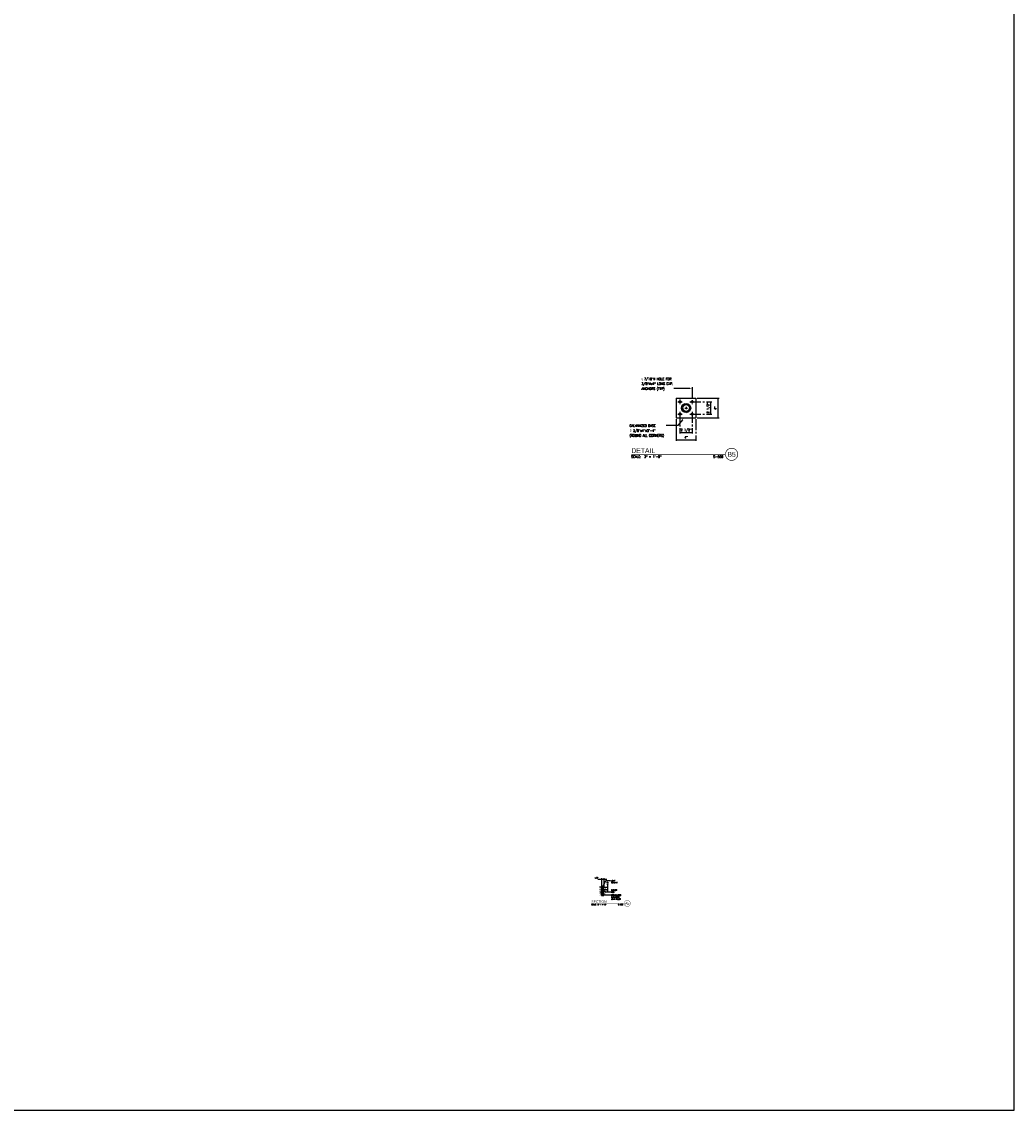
# Model space of a CAD drawing. Header units: inches. Extents: x -9715 to 32893, y -15613 to -1138.
# Tile 232 of 256: x 10675 to 10878, y -13166 to -12944. Entities that reach past the tile are written whole.
import ezdxf
from ezdxf.enums import TextEntityAlignment as Align

# ---------------------------------------------------------------- set-up
doc = ezdxf.new("R2010")
doc.units = ezdxf.units.IN
doc.header["$MEASUREMENT"] = 0
doc.linetypes.add('CENTER2', pattern=[1.125, 0.75, -0.125, 0.125, -0.125])
doc.layers.get('0').update_dxf_attribs({"color": 252})
doc.layers.get('DEFPOINTS').update_dxf_attribs({"color": 11})
for name, color, linetype in [('A-ANNO-TITL', 2, 'Continuous'), ('S-ANNO-TEXT', 2, 'Continuous'), ('S1', 2, 'Continuous'), ('S2', 7, 'Continuous'), ('S5', 1, 'Continuous'), ('S6', 1, 'Continuous'), ('S7', 2, 'Continuous'), ('S7R', 2, 'Continuous')]:
    doc.layers.add(name, color=color, linetype=linetype)
doc.styles.add('125', font='romans.shx', dxfattribs={"width": 0.8, "height": 2})
doc.styles.add('TEXT', font='romans.shx', dxfattribs={"width": 0.8, "height": 16})
doc.styles.add('Title', font='swiss.ttf', dxfattribs={"width": 0.8})

# ---------------------------------------------------------------- blocks, each defined once
blk = doc.blocks.new('*X719')
at = {"color": 0}
for p, q in [((1254, 485), (1254, 485)), ((1256, 433), (1256, 433)), ((1261, 511), (1261, 511)), ((1266, 481), (1270, 486)), ((1266, 481), (1271, 481)), ((1266, 444), (1271, 446)), ((1266, 444), (1270, 442)), ((1270, 526), (1270, 526)), ((1271, 481), (1270, 486)), ((1270, 484), (1270, 484)), ((1270, 442), (1271, 446)), ((1280, 439), (1280, 439)), ((1281, 528), (1281, 528)), ((1281, 466), (1281, 466)), ((1281, 442), (1281, 442)), ((1282, 492), (1282, 492)), ((1283, 519), (1283, 519)), ((1284, 475), (1284, 475)), ((1285, 502), (1291, 504)), ((1285, 502), (1289, 500)), ((1287, 515), (1287, 515)), ((1289, 500), (1291, 504)), ((1291, 515), (1291, 515)), ((1292, 442), (1297, 448)), ((1292, 442), (1297, 441)), ((1297, 483), (1297, 483)), ((1347, 519), (1347, 519)), ((1350, 466), (1350, 466)), ((1352, 528), (1358, 530)), ((1352, 528), (1356, 525)), ((1356, 525), (1358, 530)), ((1356, 522), (1356, 522)), ((1362, 525), (1362, 525)), ((1363, 451), (1363, 451)), ((1364, 477), (1364, 477)), ((1365, 504), (1365, 504)), ((1367, 520), (1373, 527)), ((1367, 520), (1374, 519)), ((1367, 439), (1367, 439)), ((1371, 497), (1371, 497)), ((1374, 519), (1373, 527)), ((1373, 511), (1373, 511)), ((1374, 443), (1374, 443)), ((1377, 429), (1383, 436)), ((1377, 429), (1384, 428)), ((1378, 491), (1378, 491)), ((1380, 441), (1380, 441)), ((1381, 471), (1385, 476)), ((1381, 471), (1386, 471)), ((1381, 438), (1386, 440)), ((1381, 438), (1385, 435)), ((1382, 480), (1382, 480)), ((1384, 428), (1383, 436)), ((1384, 428), (1384, 428)), ((1386, 471), (1385, 476)), ((1385, 435), (1386, 440)), ((1257, 367), (1257, 367)), ((1258, 396), (1258, 396)), ((1266, 402), (1266, 402)), ((1277, 421), (1281, 426)), ((1277, 421), (1282, 421)), ((1278, 398), (1278, 398)), ((1279, 427), (1279, 427)), ((1279, 386), (1279, 386)), ((1280, 412), (1280, 412)), ((1281, 427), (1281, 427)), ((1282, 421), (1281, 426)), ((1284, 373), (1284, 373)), ((1287, 371), (1287, 371)), ((1347, 417), (1347, 417)), ((1351, 398), (1351, 398)), ((1358, 380), (1358, 380)), ((1359, 409), (1359, 409)), ((1360, 371), (1360, 371)), ((1361, 397), (1361, 397)), ((1361, 380), (1367, 382)), ((1361, 380), (1365, 377)), ((1362, 424), (1362, 424)), ((1365, 377), (1367, 382)), ((1377, 389), (1377, 389)), ((1379, 412), (1379, 412)), ((1388, 384), (1388, 384))]:
    blk.add_line(p, q, dxfattribs=at)
blk = doc.blocks.new('NAVFAC_Anno_Title_T1')
at = {"color": 0, "linetype": 'ByBlock', "lineweight": -2, "style": 'Title'}
blk.add_attdef('TITLE', (0, 0.5), '', height=2, dxfattribs=at)
at = {"color": 0, "linetype": 'ByBlock', "lineweight": -2, "style": 'TEXT', "width": 0.8}
blk.add_attdef('SCALE', text='', height=1, dxfattribs=at).set_placement((0, -0.5), align=Align.TOP_LEFT)
blk = doc.blocks.new('NAVFAC_Anno_Title_B1')
at = {"const_width": 0.25}
blk.add_lwpolyline([(0, -2.5, -1), (0, 2.5, -1)], format="xyb", close=True, dxfattribs=at)
at = {"color": 0, "linetype": 'ByBlock', "lineweight": -2, "style": 'Title', "width": 0.8}
blk.add_attdef('NUMBER', text='', height=2, dxfattribs=at).set_placement((0, 0), align=Align.MIDDLE_CENTER)
at = {"color": 0, "linetype": 'ByBlock', "lineweight": -2, "style": 'TEXT', "width": 0.8}
blk.add_attdef('CUT_FROM', text='', height=1, dxfattribs=at).set_placement((-3.44, -0.5), align=Align.TOP_RIGHT)
blk = doc.blocks.new('*X738')
at = {"color": 0}
for p, q in [((969.3, 439), (975.1, 444.7)), ((969.6, 448.1), (986.2, 464.7)), ((970.2, 435.5), (975.1, 440.4)), ((973.2, 429.7), (977.6, 434)), ((973.6, 456.5), (977.8, 460.7)), ((975.3, 427.2), (979.5, 431.5)), ((989.6, 459.2), (995.3, 465)), ((993.9, 459.2), (998.9, 464.1)), ((995.2, 420.7), (1013.7, 439.1)), ((1000.3, 456.8), (1004.7, 461.1)), ((1002.8, 454.8), (1007.1, 459.1)), ((1006.5, 449.7), (1011, 454.1)), ((1006.7, 436.6), (1013.9, 443.8)), ((1007.6, 446.3), (1012.4, 451.1)), ((980.2, 423.4), (984.7, 427.8)), ((983.2, 421.9), (988, 426.7)), ((990.5, 420.4), (997.7, 427.6))]:
    blk.add_line(p, q, dxfattribs=at)

msp = doc.modelspace()

# ---------------------------------------------------------------- hatches: boundary and pattern name
at = {"layer": 'S6'}
h = msp.add_hatch(dxfattribs=at)
h.set_pattern_fill('DOTS', color=256, scale=0.75, style=0)
h.set_pattern_definition([(0, (8613.65577, -14305.717496), (0.0234375, 0.046875), [0, -0.046875])])
h.paths.add_polyline_path([(10793.71194, -13120.71712, -0.244962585), (10793.21194, -13120.71712), (10793.21194, -13121.46712, -1), (10793.71194, -13121.46712)])
h = msp.add_hatch(dxfattribs=at)
h.set_pattern_fill('DASH', color=256, scale=0.5, style=0)
h.set_pattern_definition([(0, (8613.65577, -14305.717496), (0.0625, 0.0625), [0.0625, -0.0625])])
h.paths.add_polyline_path([(10793.71194, -13121.46712, 1), (10793.21194, -13121.46712, 1)])
h = msp.add_hatch(dxfattribs=at)
h.set_pattern_fill('ANSI31', color=256, scale=0.75, style=0)
h.set_pattern_definition([(45, (8613.65577, -14305.7175), (-0.0662912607, 0.0662912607), [])])
h.paths.add_polyline_path([(10793.71194, -13121.71712), (10793.21194, -13121.71712), (10793.21194, -13122.43043), (10793.71194, -13122.43043), (10793.71194, -13122.31984), (10793.5353, -13122.31984, -1), (10793.4728, -13122.31984, -1), (10793.5353, -13122.31984), (10793.71194, -13122.31984)])

# ---------------------------------------------------------------- linework, layer by layer
at = {"layer": 'A-ANNO-TITL'}
for points, const_width in [([(10799.30499, -13032.11958), (10818.57424, -13032.11958)], 0.1), ([(10791.12679, -13124.06321), (10797.84245, -13124.06321)], 0.05)]:
    msp.add_lwpolyline(points, dxfattribs=dict(at, const_width=const_width))
at = {"layer": 'DEFPOINTS'}
msp.add_lwpolyline([(10186.67974, -13166.39862), (10877.65338, -13166.39862), (10877.65338, -12702.99445), (10186.67974, -12702.99445)], close=True, dxfattribs=at)
at = {"layer": 'S1', "color": 4}
for p, q in [((10793.21194, -13120.71712), (10792.75999, -13120.71712)), ((10793.21194, -13122.43043), (10793.21194, -13120.71712)), ((10793.71194, -13122.43043), (10793.71194, -13120.71712)), ((10793.71194, -13120.71712), (10794.49618, -13120.71712))]:
    msp.add_line(p, q, dxfattribs=at)
at = {"layer": 'S1', "color": 2}
msp.add_line((10793.21194, -13121.71712), (10793.71194, -13121.71712), dxfattribs=at)
at = {"layer": 'S1', "color": 4}
msp.add_circle((10793.46194, -13121.46712), 0.25, dxfattribs=at)
at = {"layer": 'S1', "color": 3}
msp.add_arc((10793.46194, -13120.23746), 0.5409, 242.4714433, 297.5285567, dxfattribs=at)
at = {"layer": 'S2', "color": 4}
for p, q in [((10808.51163, -13020.64206), (10808.51163, -13024.64206)), ((10808.51163, -13020.64206), (10812.51163, -13020.64206)), ((10812.51163, -13020.64206), (10812.51163, -13024.64206)), ((10808.51163, -13024.64206), (10812.51163, -13024.64206))]:
    msp.add_line(p, q, dxfattribs=at)
for centre, radius in [((10809.26163, -13021.39206), 0.21875), ((10810.51163, -13022.64206), 0.9375), ((10810.51163, -13022.64206), 0.6875), ((10811.76163, -13021.39206), 0.21875), ((10809.26163, -13023.89206), 0.21875), ((10811.76163, -13023.89206), 0.21875)]:
    msp.add_circle(centre, radius, dxfattribs=at)
at = {"layer": 'S5', "color": 1}
for p, q in [((10812.76163, -13020.64206), (10817.26163, -13020.64206)), ((10815.51163, -13021.39206), (10815.51163, -13023.89206)), ((10817.01163, -13020.64206), (10817.01163, -13024.64206)), ((10808.51163, -13024.89206), (10808.51163, -13029.39206)), ((10812.76163, -13024.64206), (10817.26163, -13024.64206)), ((10809.26163, -13027.64206), (10811.76163, -13027.64206)), ((10808.51163, -13029.14206), (10812.51163, -13029.14206)), ((10792.47135, -13119.11975), (10794.28302, -13119.11975)), ((10793.21194, -13118.91344), (10793.21194, -13120.65462)), ((10793.71194, -13118.91344), (10793.71194, -13120.65462)), ((10793.57015, -13121.21712), (10794.49618, -13121.21712)), ((10794.43368, -13120.30559), (10794.43368, -13121.59255))]:
    msp.add_line(p, q, dxfattribs=at)
at = {"layer": 'S5', "color": 1, "linetype": 'CENTER2', "ltscale": 3}
msp.add_line((10812.51163, -13024.89206), (10812.51163, -13029.39206), dxfattribs=at)
at = {"layer": 'S5', "color": 1}
for points in [[(10815.42829, -13021.89206), (10815.59496, -13021.89206), (10815.51163, -13021.39206)], [(10816.92829, -13021.14206), (10817.09496, -13021.14206), (10817.01163, -13020.64206)], [(10815.59496, -13023.39206), (10815.42829, -13023.39206), (10815.51163, -13023.89206)], [(10817.09496, -13024.14206), (10816.92829, -13024.14206), (10817.01163, -13024.64206)], [(10809.76163, -13027.72539), (10809.76163, -13027.55873), (10809.26163, -13027.64206)], [(10811.26163, -13027.55873), (10811.26163, -13027.72539), (10811.76163, -13027.64206)], [(10809.01163, -13029.22539), (10809.01163, -13029.05873), (10808.51163, -13029.14206)], [(10812.01163, -13029.05873), (10812.01163, -13029.22539), (10812.51163, -13029.14206)], [(10792.96194, -13119.16142), (10792.96194, -13119.07808), (10793.21194, -13119.11975)], [(10793.96194, -13119.16142), (10793.96194, -13119.07808), (10793.71194, -13119.11975)], [(10794.47535, -13120.46712), (10794.39201, -13120.46712), (10794.43368, -13120.71712)], [(10794.4814, -13121.46755), (10794.39809, -13121.46956), (10794.4337, -13121.21863)]]:
    msp.add_solid(points, dxfattribs=at)
at = {"layer": 'S6'}
msp.add_line((10793.21194, -13122.43043), (10793.71194, -13122.43043), dxfattribs=at)
at = {"layer": 'S7', "color": 1}
for p, q in [((10811.26163, -13018.63379), (10807.97263, -13018.63379)), ((10808.82498, -13026.22684), (10806.42377, -13026.22684)), ((10809.7423, -13025.03792), (10808.82498, -13026.22684)), ((10793.46456, -13120.6811), (10794.07185, -13119.35346)), ((10794.07185, -13119.35346), (10795.03235, -13119.35346)), ((10793.50405, -13122.31984), (10795.10764, -13122.31984)), ((10793.81783, -13121.54185), (10794.05631, -13121.69145)), ((10794.05631, -13121.69145), (10795.10591, -13121.69145))]:
    msp.add_line(p, q, dxfattribs=at)
at = {"layer": 'S7', "color": 3, "const_width": 0.0625}
msp.add_lwpolyline([(10793.4728, -13122.31984, 1), (10793.5353, -13122.31984, 1)], format="xyb", close=True, dxfattribs=at)
at = {"layer": 'S7', "color": 1}
for points in [[(10811.26163, -13018.71712), (10811.26163, -13018.55045), (10811.76163, -13018.63379)], [(10809.67633, -13024.98702), (10809.80828, -13025.08883), (10810.04774, -13024.64206)], [(10793.55464, -13120.58952), (10793.48598, -13120.5423), (10793.37866, -13120.77191)], [(10793.90158, -13121.64357), (10793.94587, -13121.57298), (10793.71194, -13121.47543)]]:
    msp.add_solid(points, dxfattribs=at)
at = {"layer": 'S7R', "color": 1, "linetype": 'CENTER2', "ltscale": 3}
for p, q in [((10811.76163, -13018.38379), (10811.76163, -13021.85995)), ((10811.29374, -13021.39206), (10815.76163, -13021.39206)), ((10809.26163, -13023.42417), (10809.26163, -13027.89206)), ((10811.29374, -13023.89206), (10815.76163, -13023.89206)), ((10811.76163, -13023.42417), (10811.76163, -13027.89206))]:
    msp.add_line(p, q, dxfattribs=at)
at = {"layer": 'S7R', "color": 1, "linetype": 'CENTER2'}
for p, q in [((10808.79374, -13021.39206), (10809.72952, -13021.39206)), ((10809.26163, -13020.92417), (10809.26163, -13021.85995)), ((10808.79374, -13023.89206), (10809.72952, -13023.89206)), ((10810.25446, -13022.64206), (10810.76879, -13022.64206)), ((10810.51163, -13022.38489), (10810.51163, -13022.89922))]:
    msp.add_line(p, q, dxfattribs=at)

# ---------------------------------------------------------------- block references
at = {"layer": 'A-ANNO-TITL'}
ref = msp.add_blockref('NAVFAC_Anno_Title_T1', (10799.30499, -13032.11958), dxfattribs=dict(at, xscale=0.5000000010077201, yscale=0.5000000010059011, zscale=0.5000000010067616))
ref.add_attrib('TITLE', 'DETAIL', (10799.30499, -13031.86958), dxfattribs={"layer": '0', "color": 0, "linetype": 'ByBlock', "lineweight": -2, "height": 1, "style": 'Title', "width": 0.8})
ref.add_attrib('SCALE', 'SCALE:  3" = 1\'-0"', dxfattribs={"layer": '0', "color": 0, "linetype": 'ByBlock', "lineweight": -2, "height": 0.5, "style": 'TEXT', "width": 0.8}).set_placement((10799.30499, -13032.36958), align=Align.TOP_LEFT)
for p, xscale, yscale, zscale, values in [((10819.82424, -13032.11958), 0.5000000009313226, 0.5000000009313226, 0.5000000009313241, {'NUMBER': 'B5', 'CUT_FROM': 'S-508'}), ((10798.46745, -13124.06321), 0.2500000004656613, 0.2500000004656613, 0.2500000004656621, {'NUMBER': 'A5', 'CUT_FROM': 'S-508'})]:
    msp.add_blockref('NAVFAC_Anno_Title_B1', p, dxfattribs=dict(at, xscale=xscale, yscale=yscale, zscale=zscale)).add_auto_attribs(values)
ref = msp.add_blockref('NAVFAC_Anno_Title_T1', (10791.12679, -13124.06321), dxfattribs=dict(at, xscale=0.2500000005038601, yscale=0.2500000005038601, zscale=0.2500000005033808))
ref.add_attrib('TITLE', 'SECTION', (10791.12679, -13123.93821), dxfattribs={"layer": '0', "color": 0, "linetype": 'ByBlock', "lineweight": -2, "height": 0.5, "style": 'Title', "width": 0.8})
ref.add_attrib('SCALE', 'SCALE:  6" = 1\'-0"', dxfattribs={"layer": '0', "color": 0, "linetype": 'ByBlock', "lineweight": -2, "height": 0.25, "style": 'TEXT', "width": 0.8}).set_placement((10791.12679, -13124.18821), align=Align.TOP_LEFT)
at = {"layer": 'S6', "color": 1, "xscale": 0.04166666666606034, "yscale": 0.04166666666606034, "zscale": 0.04166666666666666}
msp.add_blockref('*X738', (10769.20066, -13041.09443), dxfattribs=at)
at = {"layer": 'S6', "color": 3, "xscale": 0.01041666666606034, "yscale": 0.01041666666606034, "zscale": 0.01041666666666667}
msp.add_blockref('*X719', (10779.69876, -13126.23962), dxfattribs=at)

# ---------------------------------------------------------------- texts
at = {"layer": 'S-ANNO-TEXT', "ltscale": 20, "style": '125', "width": 0.9}
for s, height, p in [('3/8"%%Cx4" LONG EXP.', 0.5, (10801.38343, -13017.92526)), ('℄ 7/16"%%C HOLE FOR', 0.5, (10801.3814, -13016.93407)), ('ANCHORS (TYP)', 0.5, (10801.38834, -13018.92526)), ('GALVANIZED BASE', 0.5, (10798.94841, -13026.52148)), ('(ROUND ALL CORNERS)', 0.5, (10798.94841, -13028.52148)), ('⅊ 3/8"x4"x0\'-4"', 0.5, (10798.94841, -13027.52148)), ('JOINT', 0.25, (10795.1926, -13119.5427)), ('SEALANT', 0.25, (10795.20047, -13119.94361)), ('BACKER', 0.25, (10795.1926, -13121.46338)), ('ROD', 0.25, (10795.1926, -13121.8643)), ('PREMOULDED', 0.25, (10795.1926, -13122.50059)), ('JOINT FILLER', 0.25, (10795.20047, -13123.30242)), ('EXPANSION', 0.25, (10795.20047, -13122.9015))]:
    msp.add_text(s, height=height, dxfattribs=at).set_placement(p)
for s, height, p in [('2 1/2"', 0.5, (10815.26163, -13022.64206)), ('4"', 0.5, (10816.76163, -13022.64206)), ('1/2"', 0.25, (10794.54536, -13119.88894))]:
    msp.add_text(s, height=height, rotation=90, dxfattribs=at).set_placement(p, align=Align.CENTER)
for s, height, p in [('2 1/2"', 0.5, (10810.51163, -13027.39206)), ('4"', 0.5, (10810.51163, -13028.89206)), ('1/2"', 0.25, (10792.20499, -13118.93922))]:
    msp.add_text(s, height=height, dxfattribs=at).set_placement(p, align=Align.CENTER)

doc.saveas('drawing.dxf')
